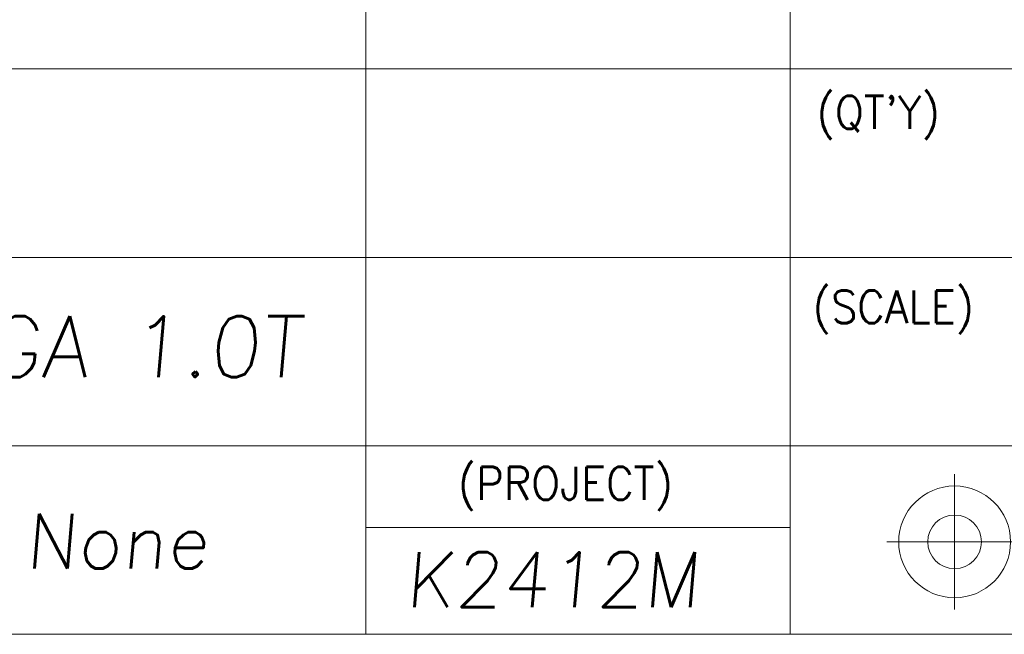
# Model space of a CAD drawing. Header units: millimetres. Extents: x 4497 to 13960, y 12291 to 16372.
# Tile 36 of 217: x 6368 to 6547, y 12924 to 13036. Entities that reach past the tile are written whole.
import ezdxf
from ezdxf.enums import TextEntityAlignment as Align

# ---------------------------------------------------------------- set-up
doc = ezdxf.new("R2010")
doc.units = ezdxf.units.MM
doc.header["$LTSCALE"] = 0.8
doc.layers.get('0').update_dxf_attribs({"linetype": 'CONTINUOUS', "lineweight": 0})
doc.layers.add('2', color=3, linetype='CONTINUOUS', lineweight=0)
doc.styles.add('GHS', font='romans', dxfattribs={"height": 2, "bigfont": 'whgtxt'})
doc.styles.get("Standard").update_dxf_attribs({"font": 'romans.shx', "width": 0.8, "oblique": 5, "bigfont": 'whgtxt.shx'})

msp = doc.modelspace()

# ---------------------------------------------------------------- linework, layer by layer
for p, q in [((6430.775, 12923.999), (6430.775, 13078.466)), ((6508.009, 12923.999), (6508.009, 13078.466)), ((6276.308, 13026.977), (6671.057, 13026.977)), ((6276.308, 12992.651), (6599.963, 12992.651)), ((6276.308, 12958.325), (6671.057, 12958.325)), ((6537.909, 12928.52), (6537.909, 12953.164)), ((6430.775, 12943.476), (6508.009, 12943.476)), ((6525.587, 12940.842), (6550.231, 12940.842)), ((6276.308, 12923.999), (6671.057, 12923.999))]:
    msp.add_line(p, q)
for radius in [10.177, 4.883]:
    msp.add_circle((6537.909, 12940.842), radius)

# ---------------------------------------------------------------- texts
at = {"width": 0.933333}
for s, p in [("(QT'Y)", (6512.798, 13022.063)), ('(SCALE)', (6512.087, 12986.639)), ('(PROJECT)', (6447.507, 12954.48))]:
    msp.add_text(s, height=5.968, dxfattribs=at).set_placement(p, align=Align.TOP_LEFT)
at = {"layer": '2', "style": 'GHS', "oblique": 5}
for s, height, p in [('GA 1.0T', 11.0838, (6361.651, 12970.84)), ('None', 10, (6368.732, 12935.959)), ('K2412M', 10, (6437.901, 12928.957))]:
    msp.add_text(s, height=height, dxfattribs=at).set_placement(p)

doc.saveas('drawing.dxf')
